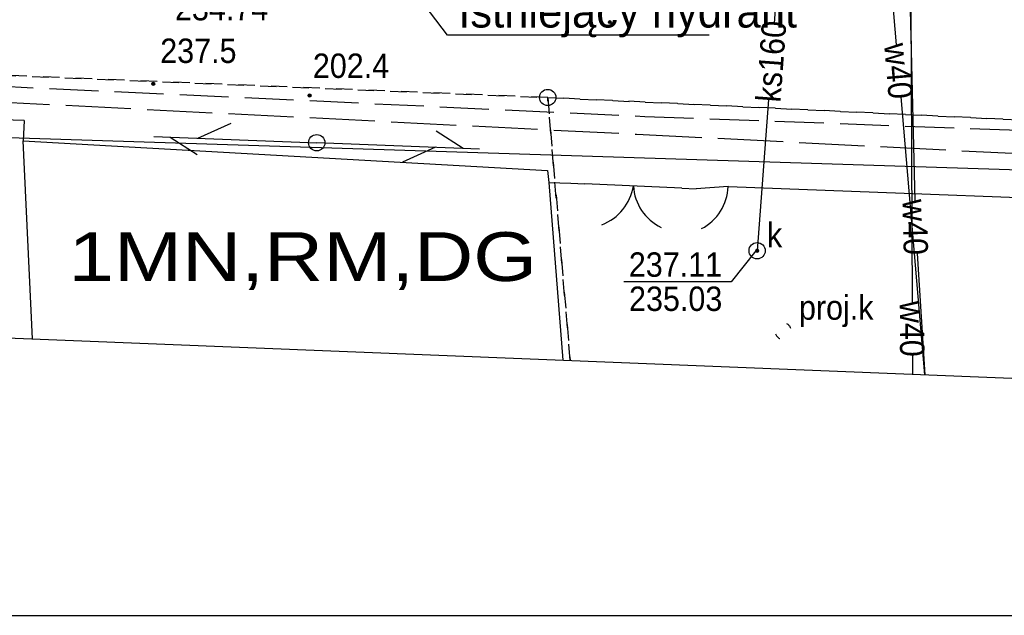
# Model space of a CAD drawing. Extents: x 40810 to 6568062, y -66833 to 5647073.
# Tile 4 of 35: x 6567788 to 6567818, y 5646925 to 5646943. Entities that reach past the tile are written whole.
import ezdxf
from ezdxf.enums import TextEntityAlignment as Align

# ---------------------------------------------------------------- set-up
doc = ezdxf.new("R2010")
doc.units = 0
doc.header["$MEASUREMENT"] = 0
for name, pattern in [('DGN_STYLE_2191', [1, -0.25, 0.5, -0.25]), ('DGN_STYLE_9021', [7.5, 3.75, 3.75]), ('KTJZ01_05', [2, 1.5, -0.5]), ('MZ050808', [0.8, 0.4, -0.4]), ('SUPE_P_01_05', [2.5, 2, -0.5])]:
    doc.linetypes.add(name, pattern=pattern)
doc.layers.add('a3', color=3, linetype='CONTINUOUS', lineweight=30, plot=False)
for name, color, linetype in [('BDOT1', 7, 'CONTINUOUS'), ('EWID', 7, 'CONTINUOUS'), ('GESUT1', 7, 'CONTINUOUS'), ('GESUT2', 7, 'CONTINUOUS'), ('PZAG', 7, 'CONTINUOUS'), ('REDAKCJA1', 7, 'CONTINUOUS')]:
    doc.layers.add(name, color=color, linetype=linetype)
doc.styles.get("Standard").update_dxf_attribs({"font": 'GOTHIC.TTF'})
doc.styles.add('STYLE-GEO_140', font='geo_140.shx', dxfattribs={"bigfont": 'geo_140big.shx'})
doc.styles.add('STYLE-SWISSNRW_1250', font='SWISSNRW_1250.shx')

# ---------------------------------------------------------------- blocks, each defined once
blk = doc.blocks.new('KTOK04_2')
at = {"layer": 'BDOT1', "color": 7, "linetype": 'Continuous'}
blk.add_arc((5.06, -0.57), 5.1, 113.6744, 173.5135, dxfattribs=at)
blk = doc.blocks.new('KTOK02_4')
at = {"layer": 'BDOT1', "color": 7, "linetype": 'Continuous'}
for centre, radius, start, end in [((-5.07, -0.56), 5.1, 6.3349, 66.4775), ((5.06, -0.56), 5.09, 113.458, 173.7305)]:
    blk.add_arc(centre, radius, start, end, dxfattribs=at)
blk = doc.blocks.new('DWG_H0_11')
at = {"layer": 'BDOT1', "linetype": 'Continuous'}
blk.add_hatch(color=7, dxfattribs=at).paths.add_polyline_path([(0.09, 0, 1), (-0.09, 0, 1)], flags=16)
at = {"layer": 'BDOT1', "color": 7, "linetype": 'Continuous'}
blk.add_lwpolyline([(0.09, 0, 1), (-0.09, 0, 1)], format="xyb", close=True, dxfattribs=at)
blk = doc.blocks.new('RTPW01_1')
at = {"layer": 'BDOT1', "color": 7, "linetype": 'Continuous'}
blk.add_circle((0, 0), 0.09, dxfattribs=at)
blk.add_blockref('DWG_H0_11', (0, 0), dxfattribs=at)
blk = doc.blocks.new('801_5')
at = {"layer": 'BDOT1', "linetype": 'Continuous'}
h = blk.add_hatch(color=7, dxfattribs=at)
edge = h.paths.add_edge_path()
edge.add_arc((-0.002, -0.004), 0.045, 0, 360)
at = {"layer": 'BDOT1', "color": 7, "linetype": 'Continuous'}
blk.add_circle((-0.002, -0.004), 0.045, dxfattribs=at)
blk = doc.blocks.new('BUIB04_1')
at = {"layer": 'GESUT1', "color": 235, "linetype": 'Continuous'}
blk.add_circle((0, 0), 0.5, dxfattribs=at)
blk = doc.blocks.new('SUPT01_1')
at = {"layer": 'GESUT1', "color": 30, "linetype": 'Continuous'}
for p, q in [((-0.008, 4.996), (-0.008, -5.004)), ((-0.008, 3.996), (-1.008, 2.296)), ((-0.008, 2.296), (0.992, 0.296))]:
    blk.add_line(p, q, dxfattribs=at)
blk = doc.blocks.new('SUPT00_1')
at = {"layer": 'GESUT1', "color": 30, "linetype": 'Continuous', "rotation": 270}
blk.add_blockref('SUPT01_1', (5.004, -0.008), dxfattribs=at)
blk = doc.blocks.new('SUPT01_2')
at = {"layer": 'GESUT1', "color": 30, "linetype": 'Continuous'}
for p, q in [((-0.008, 4.996), (-0.008, -5.004)), ((-0.008, 3.996), (-1.008, 2.296)), ((-0.008, 2.296), (0.992, 0.296))]:
    blk.add_line(p, q, dxfattribs=at)
blk = doc.blocks.new('SUPT00_2')
at = {"layer": 'GESUT1', "color": 30, "linetype": 'Continuous', "rotation": 270}
blk.add_blockref('SUPT01_2', (5.004, -0.008), dxfattribs=at)
blk = doc.blocks.new('SUUS22_1')
at = {"layer": 'GESUT1', "color": 202, "linetype": 'Continuous'}
blk.add_circle((0, 0), 0.5, dxfattribs=at)
blk = doc.blocks.new('DWG_H0_27')
at = {"layer": 'GESUT1', "linetype": 'Continuous'}
blk.add_hatch(color=44, dxfattribs=at).paths.add_polyline_path([(-0.09, 0, 1), (0.09, 0, 1)], flags=16)
at = {"layer": 'GESUT1', "color": 44, "linetype": 'Continuous'}
blk.add_lwpolyline([(-0.09, 0, 1), (0.09, 0, 1)], format="xyb", close=True, dxfattribs=at)
blk = doc.blocks.new('SUPS00_1')
at = {"layer": 'GESUT1', "color": 44, "linetype": 'Continuous'}
blk.add_circle((0, 0), 0.09, dxfattribs=at)
blk.add_blockref('DWG_H0_27', (0, 0), dxfattribs=at)
blk = doc.blocks.new('SUUS_P_1')
at = {"layer": 'GESUT2', "color": 44, "linetype": 'MZ050808'}
for start, end in [(18.91077, 108.83936), (199.05513, 288.98243)]:
    blk.add_arc((0.001, 0.002), 0.5, start, end, dxfattribs=at)
blk = doc.blocks.new('EGBP04_1')
at = {"layer": 'EWID', "color": 92, "linetype": 'Continuous'}
blk.add_circle((0, 0), 0.5, dxfattribs=at)

msp = doc.modelspace()

# ---------------------------------------------------------------- linework, layer by layer
at = {"layer": 'a3'}
msp.add_lwpolyline([(6567721.593, 5647073.487), (6567721.593, 5646924.987), (6568061.593, 5646924.987), (6568061.593, 5647073.487), (6567721.593, 5647073.487)], dxfattribs=at)
at = {"layer": 'BDOT1', "color": 7, "linetype": 'KTJZ01_05'}
msp.add_lwpolyline([(6567776.45, 5646941.74), (6567806.71, 5646940.32), (6567866.48, 5646938.1)], dxfattribs=at)
at = {"layer": 'BDOT1', "color": 7, "linetype": 'DGN_STYLE_9021'}
for points in [[(6567787.66, 5646940.19), (6567779.48, 5646940.44)], [(6567787.66, 5646940.19), (6567787.63, 5646939.57), (6567803.72, 5646938.66)], [(6567787.912, 5646933.48), (6567787.63, 5646939.57)], [(6567803.72, 5646938.66), (6567803.76, 5646938.29), (6567804.19, 5646932.83)], [(6567803.76, 5646938.29), (6567804.44, 5646938.27), (6567804.871, 5646938.25)], [(6567807.849, 5646938.111), (6567808.29, 5646938.09)], [(6567809.274, 5646938.16), (6567809.28, 5646938.16), (6567823.84, 5646937.61), (6567823.78, 5646938.12)]]:
    msp.add_lwpolyline(points, dxfattribs=at)
at = {"layer": 'BDOT1', "color": 7, "linetype": 'Continuous'}
for points in [[(6567807.849, 5646938.111), (6567804.871, 5646938.25)], [(6567809.274, 5646938.16), (6567808.29, 5646938.09)]]:
    msp.add_lwpolyline(points, dxfattribs=at)
at = {"layer": 'EWID', "color": 92, "linetype": 'DGN_STYLE_2191'}
for p, q in [((6567803.73, 5646940.9), (6567746.94, 5646943.23)), ((6567746.94, 5646943.23), (6567803.73, 5646940.9)), ((6567823.7, 5646939.95), (6567803.73, 5646940.9)), ((6567803.73, 5646940.9), (6567823.7, 5646939.95)), ((6567803.73, 5646940.9), (6567804.42, 5646932.82)), ((6567804.42, 5646932.82), (6567803.73, 5646940.9))]:
    msp.add_line(p, q, dxfattribs=at)
at = {"layer": 'GESUT1', "color": 5, "linetype": 'Continuous'}
for points in [[(6567814.443, 5646942.513), (6567814.07, 5646946.86), (6567814.08, 5646947.15)], [(6567814.8, 5646946.114), (6567815, 5646937.719)], [(6567814.87, 5646946.11), (6567814.919, 5646934.592)], [(6567815.311, 5646932.381), (6567814.579, 5646940.919)], [(6567815.07, 5646936.107), (6567815.307, 5646932.381)], [(6567814.926, 5646932.992), (6567814.928, 5646932.396)]]:
    msp.add_lwpolyline(points, dxfattribs=at)
at = {"layer": 'GESUT1', "color": 44, "linetype": 'Continuous'}
for points in [[(6567810.8, 5646944.78), (6567810.68, 5646943.17)], [(6567810.51, 5646940.84), (6567810.16, 5646936.19)], [(6567810.12, 5646936.19), (6567809.36, 5646935.24), (6567806.07, 5646935.24)]]:
    msp.add_lwpolyline(points, dxfattribs=at)
at = {"layer": 'GESUT2', "color": 230, "linetype": 'SUPE_P_01_05'}
msp.add_lwpolyline([(6567746.147, 5646948.866), (6567743.906, 5646948.972), (6567768.211, 5646947.829), (6567784.029, 5646947.086), (6567783.943, 5646940.913), (6567806.461, 5646939.771), (6567821.151, 5646939.027), (6567827.342, 5646938.827), (6567821.151, 5646939.027), (6567849.186, 5646938.121), (6567858.362, 5646937.824)], dxfattribs=at)
at = {"layer": 'PZAG', "color": 53, "linetype": 'Continuous'}
msp.add_lwpolyline([(6567733.08, 5646941.4), (6567866.56, 5646937.13)], dxfattribs=at)
at = {"layer": 'REDAKCJA1', "color": 7, "linetype": 'Continuous'}
for p, q in [((6567800.649, 5646942.813), (6567796.829, 5646947.923)), ((6567808.685, 5646942.813), (6567800.649, 5646942.813))]:
    msp.add_line(p, q, dxfattribs=at)
at = {"layer": 'REDAKCJA1', "color": 133, "linetype": 'Continuous'}
msp.add_lwpolyline([(6567725.089, 5647031.92), (6567733.591, 5646935.664), (6567867.179, 5646930.3), (6567857.819, 5647034.168)], close=True, dxfattribs=at)

# ---------------------------------------------------------------- block references
at = {"layer": 'BDOT1', "color": 7, "linetype": 'Continuous'}
msp.add_blockref('801_5', (6567805.64, 5646943.22), dxfattribs=at)
at = {"layer": 'BDOT1', "color": 7, "linetype": 'Continuous', "xscale": 0.5, "yscale": 0.5, "zscale": 0.5}
for p in [(6567791.62, 5646941.32), (6567796.42, 5646940.96)]:
    msp.add_blockref('RTPW01_1', p, dxfattribs=at)
at = {"layer": 'BDOT1', "color": 7, "linetype": 'Continuous'}
for name, p, xscale, yscale, zscale, rotation in [('KTOK02_4', (6567806.36, 5646938.18), 0.2999995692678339, 0.2999995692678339, 0.2999995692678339, 177.3229709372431), ('KTOK04_2', (6567809.27, 5646938.16), 0.3000002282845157, 0.3000002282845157, 0.3000002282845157, 184.0445572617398)]:
    msp.add_blockref(name, p, dxfattribs=dict(at, xscale=xscale, yscale=yscale, zscale=zscale, rotation=rotation))
at = {"layer": 'EWID', "color": 92, "linetype": 'Continuous', "xscale": 0.5, "yscale": 0.5, "zscale": 0.5}
msp.add_blockref('EGBP04_1', (6567803.73, 5646940.9), dxfattribs=at)
at = {"layer": 'GESUT1', "color": 30, "linetype": 'Continuous'}
for name, xscale, yscale, zscale, rotation in [('SUPT00_2', 0.500001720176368, 0.500001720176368, 0.500001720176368, 177.8389104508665), ('SUPT00_1', 0.5000018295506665, 0.5000018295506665, 0.5000018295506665, 357.7689569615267)]:
    msp.add_blockref(name, (6567796.64, 5646939.51), dxfattribs=dict(at, xscale=xscale, yscale=yscale, zscale=zscale, rotation=rotation))
at = {"layer": 'GESUT1', "color": 235, "linetype": 'Continuous', "xscale": 0.5, "yscale": 0.5, "zscale": 0.5}
msp.add_blockref('BUIB04_1', (6567796.64, 5646939.51), dxfattribs=at)
at = {"layer": 'GESUT1', "color": 202, "linetype": 'Continuous', "xscale": 0.5, "yscale": 0.5, "zscale": 0.5}
msp.add_blockref('SUUS22_1', (6567810.16, 5646936.19), dxfattribs=at)
at = {"layer": 'GESUT1', "color": 44, "linetype": 'Continuous', "xscale": 0.5, "yscale": 0.5, "zscale": 0.5}
msp.add_blockref('SUPS00_1', (6567810.16, 5646936.19), dxfattribs=at)
at = {"layer": 'GESUT2', "color": 44, "linetype": 'MZ050808', "xscale": 0.5, "yscale": 0.5, "zscale": 0.5}
msp.add_blockref('SUUS_P_1', (6567810.96, 5646933.72), dxfattribs=at)

# ---------------------------------------------------------------- texts
at = {"layer": 'BDOT1', "color": 7, "linetype": 'Continuous', "style": 'STYLE-GEO_140', "width": 0.93328}
for s, p in [('237.5', (6567793.006, 5646942.335)), ('202.4', (6567797.692, 5646941.875))]:
    msp.add_text(s, height=0.75, dxfattribs=at).set_placement(p, align=Align.MIDDLE_CENTER)
at = {"layer": 'GESUT1', "color": 44, "linetype": 'Continuous', "style": 'STYLE-GEO_140', "width": 0.93336}
for s, p in [('234.74', (6567795.151, 5646943.27)), ('237.11', (6567809.084, 5646935.39)), ('235.03', (6567809.09, 5646934.34))]:
    msp.add_text(s, height=0.75, dxfattribs=at).set_placement(p, align=Align.RIGHT)
at = {"layer": 'GESUT1', "color": 44, "linetype": 'Continuous', "style": 'STYLE-GEO_140', "width": 0.93328}
msp.add_text('ks160', height=0.75, rotation=85.739, dxfattribs=at).set_placement((6567810.593, 5646942.007), align=Align.MIDDLE_CENTER)
at = {"layer": 'GESUT1', "color": 5, "linetype": 'Continuous', "style": 'STYLE-GEO_140', "width": 0.93328}
for rotation, p in [(274.9005, (6567814.502, 5646941.714)), (271.3669, (6567815.014, 5646936.918)), (270.244, (6567814.918, 5646933.791))]:
    msp.add_text('w40', height=0.75, rotation=rotation, dxfattribs=at).set_placement(p, align=Align.MIDDLE_CENTER)
at = {"layer": 'GESUT1', "color": 250, "linetype": 'Continuous', "style": 'STYLE-GEO_140', "width": 0.93328}
msp.add_text('k', height=0.75, dxfattribs=at).set_placement((6567810.693, 5646936.675), align=Align.MIDDLE_CENTER)
at = {"layer": 'GESUT2', "color": 44, "linetype": 'Continuous', "style": 'STYLE-GEO_140', "width": 0.93328}
msp.add_text('proj.k', height=0.75, dxfattribs=at).set_placement((6567812.588, 5646934.445), align=Align.MIDDLE_CENTER)
at = {"layer": 'PZAG', "color": 191, "linetype": 'Continuous', "style": 'STYLE-SWISSNRW_1250', "width": 1.2}
msp.add_text('1MN,RM,DG', height=1.5, dxfattribs=at).set_placement((6567796.207, 5646936.01), align=Align.MIDDLE_CENTER)
at = {"layer": 'REDAKCJA1', "color": 7, "linetype": 'Continuous', "insert": (6567800.982, 5646944.049), "char_height": 1, "width": 11.55482, "attachment_point": 1}
msp.add_mtext('Istniejący hydrant', dxfattribs=at)

doc.saveas('drawing.dxf')
